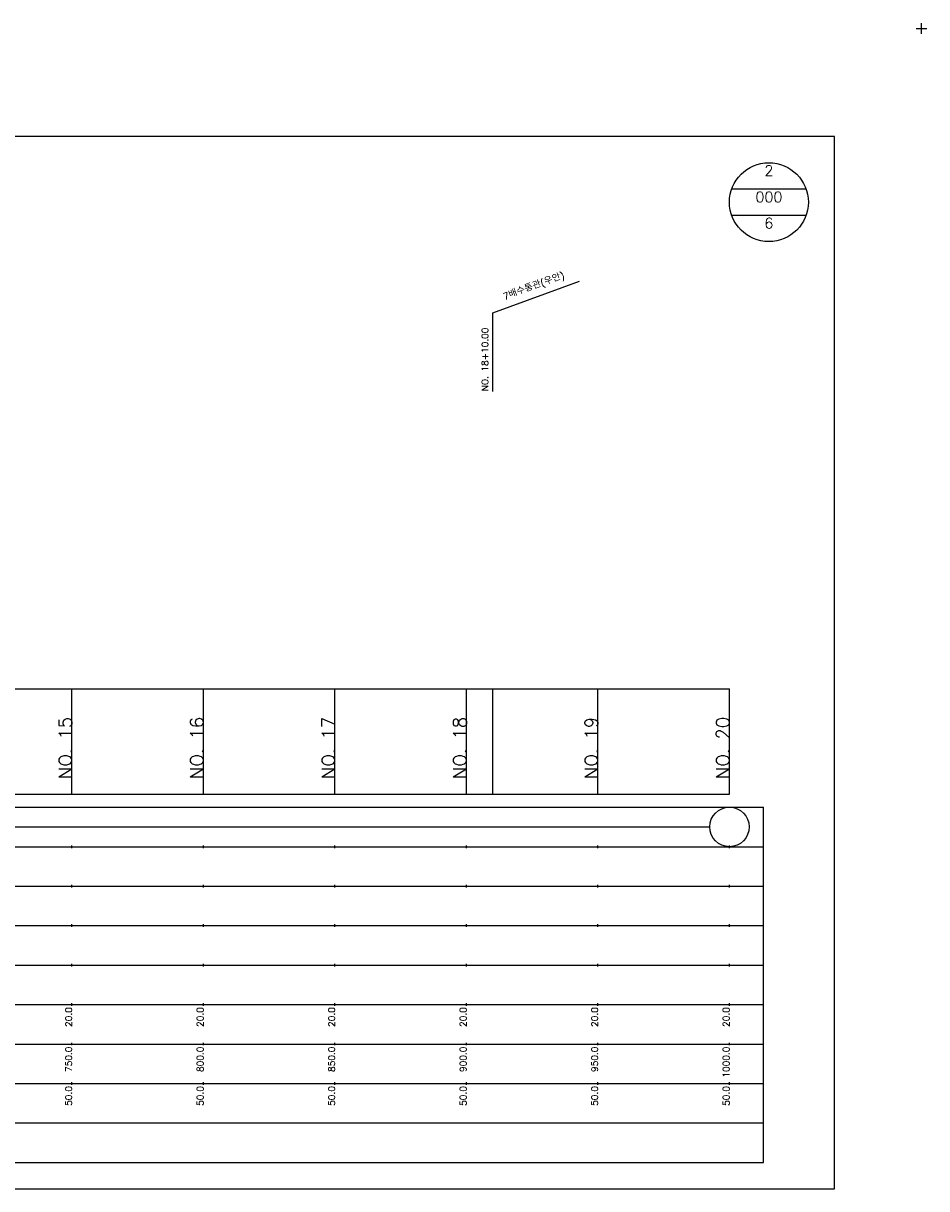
# Model space of a CAD drawing. Extents: x -2 to 685, y -2 to 1408.
# Tile 4 of 6: x 342 to 685, y 525 to 968. Entities that reach past the tile are written whole.
import ezdxf
from ezdxf.enums import TextEntityAlignment as Align

# ---------------------------------------------------------------- set-up
doc = ezdxf.new("R2010")
doc.units = 0
doc.header["$LTSCALE"] = 5
for name, color, linetype in [('BOX', 5, 'CONTINUOUS'), ('DT1', 3, 'CONTINUOUS'), ('DT2', 6, 'CONTINUOUS'), ('LT1', 4, 'CONTINUOUS'), ('ST1', 7, 'CONTINUOUS')]:
    doc.layers.add(name, color=color, linetype=linetype)
doc.styles.add('GHS', font='ROMANS.shx', dxfattribs={"bigfont": 'GHS.shx'})

msp = doc.modelspace()

# ---------------------------------------------------------------- linework, layer by layer
at = {"layer": 'BOX'}
msp.add_lwpolyline([(50, 525), (650, 525), (650, 925), (50, 925), (50, 525)], dxfattribs=at)
at = {"layer": 'DT1'}
for p, q in [((360, 704.83), (360, 705.83)), ((410, 704.83), (410, 705.83)), ((460, 704.83), (460, 705.83)), ((510, 704.83), (510, 705.83)), ((560, 704.83), (560, 705.83)), ((610, 704.83), (610, 705.83))]:
    msp.add_line(p, q, dxfattribs=at)
at = {"layer": 'LT1', "linetype": 'CONTINUOUS'}
for p, q in [((520.05, 858), (552.93, 869.97)), ((520.05, 828), (520.05, 858))]:
    msp.add_line(p, q, dxfattribs=at)
at = {"layer": 'LT1'}
for p, q in [((360, 675), (360, 715)), ((410, 675), (410, 715)), ((460, 675), (460, 715)), ((510, 675), (510, 715)), ((520, 675), (520, 715)), ((560, 675), (560, 715)), ((610, 675), (610, 715)), ((110, 675), (610, 675)), ((360, 654.5), (360, 655.5)), ((410, 654.5), (410, 655.5)), ((460, 654.5), (460, 655.5)), ((510, 654.5), (510, 655.5)), ((560, 654.5), (560, 655.5)), ((610, 654.5), (610, 655.5)), ((360, 639.5), (360, 640.5)), ((410, 639.5), (410, 640.5)), ((460, 639.5), (460, 640.5)), ((510, 639.5), (510, 640.5)), ((560, 639.5), (560, 640.5)), ((610, 639.5), (610, 640.5)), ((360, 624.5), (360, 625.5)), ((410, 624.5), (410, 625.5)), ((460, 624.5), (460, 625.5)), ((510, 624.5), (510, 625.5)), ((560, 624.5), (560, 625.5)), ((610, 624.5), (610, 625.5)), ((360, 609.5), (360, 610.5)), ((410, 609.5), (410, 610.5)), ((460, 609.5), (460, 610.5)), ((510, 609.5), (510, 610.5)), ((560, 609.5), (560, 610.5)), ((610, 609.5), (610, 610.5)), ((360, 594.5), (360, 595.5)), ((410, 594.5), (410, 595.5)), ((460, 594.5), (460, 595.5)), ((510, 594.5), (510, 595.5)), ((560, 594.5), (560, 595.5)), ((610, 594.5), (610, 595.5)), ((360, 579.5), (360, 580.5)), ((410, 579.5), (410, 580.5)), ((460, 579.5), (460, 580.5)), ((510, 579.5), (510, 580.5)), ((560, 579.5), (560, 580.5)), ((610, 579.5), (610, 580.5)), ((360, 564.5), (360, 565.5)), ((410, 564.5), (410, 565.5)), ((460, 564.5), (460, 565.5)), ((510, 564.5), (510, 565.5)), ((560, 564.5), (560, 565.5)), ((610, 564.5), (610, 565.5))]:
    msp.add_line(p, q, dxfattribs=at)
msp.add_lwpolyline([(110, 715), (160, 715), (210, 715), (260, 715), (310, 715), (360, 715), (410, 715), (460, 715), (510, 715), (560, 715), (610, 715)], dxfattribs=at)
at = {"layer": 'ST1'}
for p, q in [((681, 966), (685, 966)), ((683, 964), (683, 968)), ((80, 670), (623, 670)), ((623, 535), (623, 670)), ((87.5, 655), (623, 655)), ((80, 640), (623, 640)), ((87.5, 625), (623, 625)), ((80, 610), (623, 610)), ((80, 595), (623, 595)), ((80, 580), (623, 580)), ((80, 565), (623, 565)), ((80, 550), (623, 550)), ((80, 535), (623, 535))]:
    msp.add_line(p, q, dxfattribs=at)
at = {"layer": 'ST1', "linetype": 'CONTINUOUS'}
for p, q in [((639.14, 905), (610.86, 905)), ((639.14, 895), (610.86, 895)), ((117.5, 662.5), (602.5, 662.5))]:
    msp.add_line(p, q, dxfattribs=at)
for centre, radius in [((625, 900), 15), ((610, 662.5), 7.5)]:
    msp.add_circle(centre, radius, dxfattribs=at)

# ---------------------------------------------------------------- texts
at = {"layer": 'DT1', "linetype": 'CONTINUOUS', "style": 'GHS'}
msp.add_text('7배수통관(우안)', height=2.5, rotation=20, dxfattribs=at).set_placement((536.05, 866.99), align=Align.CENTER)
msp.add_text('NO. 18+10.00 ', height=2.5, rotation=90, dxfattribs=at).set_placement((518.3, 828.12))
at = {"layer": 'DT1', "style": 'GHS'}
for s, height, p in [('NO. 15', 5, (360, 704.33)), ('NO. 16', 5, (410, 704.33)), ('NO. 17', 5, (460, 704.33)), ('NO. 18', 5, (510, 704.33)), ('NO. 19', 5, (560, 704.33)), ('NO. 20', 5, (610, 704.33)), (' 20.0', 2.5, (360, 594)), (' 20.0', 2.5, (410, 594)), (' 20.0', 2.5, (460, 594)), (' 20.0', 2.5, (510, 594)), (' 20.0', 2.5, (560, 594)), (' 20.0', 2.5, (610, 594)), ('   750.0', 2.5, (360, 579)), ('   800.0', 2.5, (410, 579)), ('   850.0', 2.5, (460, 579)), ('   900.0', 2.5, (510, 579)), ('   950.0', 2.5, (560, 579)), ('  1000.0', 2.5, (610, 579)), ('  50.0', 2.5, (360, 564)), ('  50.0', 2.5, (410, 564)), ('  50.0', 2.5, (460, 564)), ('  50.0', 2.5, (510, 564)), ('  50.0', 2.5, (560, 564)), ('  50.0', 2.5, (610, 564))]:
    msp.add_text(s, height=height, rotation=90, dxfattribs=at).set_placement(p, align=Align.RIGHT)
at = {"layer": 'DT2', "linetype": 'CONTINUOUS', "style": 'GHS'}
for s, p in [('2', (625, 910)), ('000', (625, 900)), ('6', (625, 890))]:
    msp.add_text(s, height=4, dxfattribs=at).set_placement(p, align=Align.CENTER)

doc.saveas('drawing.dxf')
